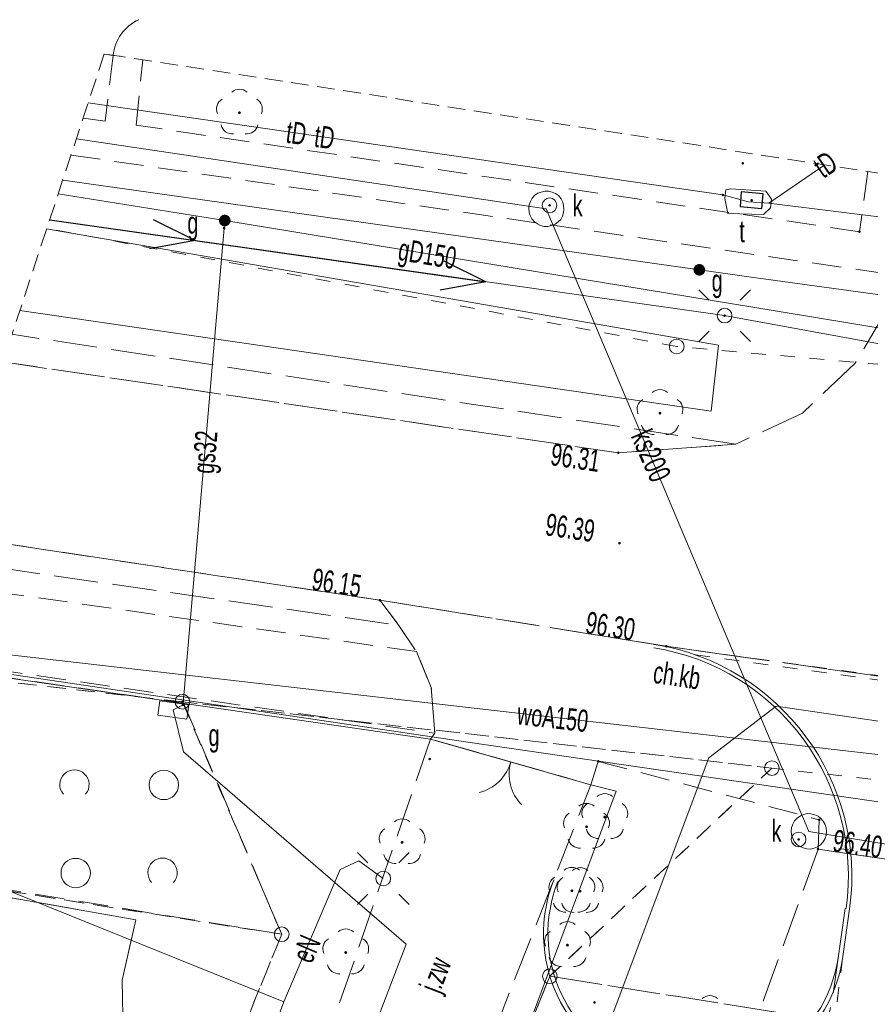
# Model space of a CAD drawing. Header units: metres. Extents: x 6541766 to 6542178, y 5894743 to 5895314.
# Tile 74 of 77: x 6541936 to 6541965, y 5895281 to 5895314. Entities that reach past the tile are written whole.
import ezdxf
from ezdxf.enums import TextEntityAlignment as Align

# ---------------------------------------------------------------- set-up
doc = ezdxf.new("R2010")
doc.units = ezdxf.units.M
for name, pattern in [('0.5_0.5', [1, 0.5, -0.5]), ('1.0_0.5', [1.5, 1, -0.5]), ('1.5_0.5', [2, 1.5, -0.5]), ('2', [0.9, 0.6, -0.3]), ('egkk-500', [2, 1.5, -0.5]), ('egug-500', [1, 0.5, -0.5]), ('otob_500', [0]), ('otof_500', [0]), ('suep_nn_500', [0])]:
    doc.linetypes.add(name, pattern=pattern)
for name, color, linetype in [('217-kontur klasyfikacyjny', 7, 'Continuous'), ('218-kontur użytku gruntowego', 7, 'Continuous'), ('219-działka ewidencyjna', 7, 'Continuous'), ('_dr_krawężnik najazdowy 15x22', 214, '0.5_0.5'), ('_dr_krawężnik wystający 15x30', 214, 'Continuous'), ('_dr_opornik betonowy 12x25', 153, 'Continuous'), ('brama', 7, 'Continuous'), ('chodnik', 7, 'Continuous'), ('chodnik-Atr17', 7, 'Continuous'), ('furtka', 7, 'Continuous'), ('jezdnia', 7, 'Continuous'), ('jezdnia-Atr17', 7, 'Continuous'), ('komora podziemna', 7, 'Continuous'), ('krawężnik', 7, 'Continuous'), ('obudowa ochronna przewodu', 7, 'Continuous'), ('ogrodzenie trwałe', 7, 'Continuous'), ('pikieta sztuczna-Atr2', 7, 'Continuous'), ('przewód elektroenergetyczny niskiego napięcia', 7, 'Continuous'), ('przewód elektroenergetyczny podziemny', 7, 'Continuous'), ('przewód elektroenergetyczny podziemny-Atr1', 7, 'Continuous'), ('przewód gazowy', 7, 'Continuous'), ('przewód gazowy-Atr1', 7, 'Continuous'), ('przewód kanalizacyjny', 7, 'Continuous'), ('przewód kanalizacyjny-Atr1', 7, 'Continuous'), ('przewód telekomunikacyjny podziemny', 7, 'Continuous'), ('przewód telekomunikacyjny podziemny-Atr1', 7, 'Continuous'), ('przewód wodociągowy', 7, 'Continuous'), ('przewód wodociągowy-Atr1', 7, 'Continuous'), ('rów przydrożny (poligon)', 7, 'Continuous'), ('szafa gazowa lub kontener-Atr17', 7, 'Continuous'), ('właz do komory lub kanału - okrągły-Atr17', 7, 'Continuous'), ('właz do komory lub kanału - prostokątny-Atr17', 7, 'Continuous'), ('zadrzewienie  zakrzewienie', 7, 'Continuous'), ('Zakres', 7, 'Continuous'), ('zasuwa lub zawór-Atr17', 7, 'Continuous')]:
    doc.layers.add(name, color=color, linetype=linetype)
doc.layers.add('_dr_ścieki kd', color=36, linetype='Continuous', lineweight=30)
doc.layers.add('IE - podklad', color=8, linetype='Continuous', lineweight=9)
doc.linetypes.add('902-500', pattern='A,3.75,0,[1,ksztalty.shx,S=0.5,R=0,X=0,Y=0],3.75', length=7.5)

# ---------------------------------------------------------------- blocks, each defined once
blk = doc.blocks.new('blok - sanitarne pzt chelmza ng')
at = {"linetype": 'Continuous', "lineweight": 0}
h = blk.add_hatch(color=0, dxfattribs=at)
edge = h.paths.add_edge_path()
edge.add_arc((6542442.72, 5895307.5), 0.2, 0, 360)
h = blk.add_hatch(color=0, dxfattribs=at)
edge = h.paths.add_edge_path()
edge.add_arc((6542458.88, 5895305.82), 0.2, 0, 360)
at = {"color": 0, "linetype": 'Continuous'}
for p, q in [((6542436.76, 5895307.525), (6542441.71, 5895306.822)), ((6542441.71, 5895306.822), (6542440.296, 5895307.528)), ((6542441.71, 5895306.822), (6542440.155, 5895306.538)), ((6542441.71, 5895306.822), (6542451.611, 5895305.415)), ((6542451.611, 5895305.415), (6542450.196, 5895306.121)), ((6542451.611, 5895305.415), (6542450.055, 5895305.131))]:
    blk.add_line(p, q, dxfattribs=at)
blk.add_lwpolyline([(6542460.264, 5895307.975), (6542461.011, 5895307.907), (6542461.056, 5895308.405), (6542460.309, 5895308.473)], close=True, dxfattribs=at)
at = {"layer": 'komora podziemna', "color": 34, "linetype": 'Continuous', "lineweight": 9}
for p, q in [((6542453.38, 5895308.43), (6542453.49, 5895308.47)), ((6542453.49, 5895308.47), (6542453.62, 5895308.5)), ((6542453.62, 5895308.5), (6542453.74, 5895308.5)), ((6542453.74, 5895308.5), (6542453.87, 5895308.47)), ((6542453.87, 5895308.47), (6542453.98, 5895308.42)), ((6542453.08, 5895308.03), (6542453.13, 5895308.15)), ((6542453.13, 5895308.15), (6542453.19, 5895308.26)), ((6542453.19, 5895308.26), (6542453.28, 5895308.36)), ((6542453.28, 5895308.36), (6542453.38, 5895308.43)), ((6542453.98, 5895308.42), (6542454.08, 5895308.35)), ((6542454.08, 5895308.35), (6542454.17, 5895308.24)), ((6542454.17, 5895308.24), (6542454.23, 5895308.13)), ((6542454.23, 5895308.13), (6542454.26, 5895308.01)), ((6542453.07, 5895307.91), (6542453.08, 5895308.03)), ((6542453.08, 5895307.79), (6542453.07, 5895307.91)), ((6542453.12, 5895307.67), (6542453.08, 5895307.79)), ((6542454.26, 5895308.01), (6542454.27, 5895307.89)), ((6542454.27, 5895307.89), (6542454.26, 5895307.77)), ((6542453.18, 5895307.56), (6542453.12, 5895307.67)), ((6542453.27, 5895307.46), (6542453.18, 5895307.56)), ((6542453.37, 5895307.39), (6542453.27, 5895307.46)), ((6542454.16, 5895307.54), (6542454.07, 5895307.45)), ((6542454.22, 5895307.65), (6542454.16, 5895307.54)), ((6542454.26, 5895307.77), (6542454.22, 5895307.65)), ((6542453.47, 5895307.33), (6542453.37, 5895307.39)), ((6542453.6, 5895307.3), (6542453.47, 5895307.33)), ((6542453.72, 5895307.3), (6542453.6, 5895307.3)), ((6542453.85, 5895307.33), (6542453.72, 5895307.3)), ((6542453.97, 5895307.38), (6542453.85, 5895307.33)), ((6542454.07, 5895307.45), (6542453.97, 5895307.38)), ((6542462.06, 5895286.94), (6542462.12, 5895287.05)), ((6542462.12, 5895287.05), (6542462.21, 5895287.15)), ((6542462.21, 5895287.15), (6542462.32, 5895287.22)), ((6542462.32, 5895287.22), (6542462.43, 5895287.27)), ((6542462.43, 5895287.27), (6542462.56, 5895287.3)), ((6542462.56, 5895287.3), (6542462.68, 5895287.29)), ((6542462.68, 5895287.29), (6542462.81, 5895287.26)), ((6542462.81, 5895287.26), (6542462.92, 5895287.21)), ((6542462.92, 5895287.21), (6542463.01, 5895287.14)), ((6542463.01, 5895287.14), (6542463.1, 5895287.04)), ((6542463.1, 5895287.04), (6542463.16, 5895286.93)), ((6542462.01, 5895286.7), (6542462.02, 5895286.82)), ((6542462.02, 5895286.58), (6542462.01, 5895286.7)), ((6542462.02, 5895286.82), (6542462.06, 5895286.94)), ((6542463.16, 5895286.93), (6542463.2, 5895286.81)), ((6542463.2, 5895286.81), (6542463.21, 5895286.69)), ((6542463.21, 5895286.69), (6542463.2, 5895286.57)), ((6542462.06, 5895286.46), (6542462.02, 5895286.58)), ((6542462.11, 5895286.35), (6542462.06, 5895286.46)), ((6542462.2, 5895286.25), (6542462.11, 5895286.35)), ((6542463.09, 5895286.34), (6542463, 5895286.24)), ((6542463.16, 5895286.45), (6542463.09, 5895286.34)), ((6542463.2, 5895286.57), (6542463.16, 5895286.45)), ((6542462.3, 5895286.18), (6542462.2, 5895286.25)), ((6542462.41, 5895286.13), (6542462.3, 5895286.18)), ((6542462.54, 5895286.1), (6542462.41, 5895286.13)), ((6542462.66, 5895286.09), (6542462.54, 5895286.1)), ((6542462.79, 5895286.12), (6542462.66, 5895286.09)), ((6542462.9, 5895286.17), (6542462.79, 5895286.12)), ((6542463, 5895286.24), (6542462.9, 5895286.17))]:
    blk.add_line(p, q, dxfattribs=at)
at = {"layer": 'komora podziemna', "color": 30, "linetype": 'Continuous', "lineweight": 9}
for p, q in [((6542459.75, 5895308.25), (6542459.78, 5895308.55)), ((6542459.78, 5895308.55), (6542459.95, 5895308.58)), ((6542459.95, 5895308.58), (6542461.14, 5895308.5)), ((6542461.14, 5895308.5), (6542461.34, 5895308.23)), ((6542459.85, 5895307.74), (6542459.75, 5895308.25)), ((6542461.34, 5895308.23), (6542461.3, 5895307.93)), ((6542461.3, 5895307.93), (6542461.06, 5895307.7)), ((6542461.06, 5895307.7), (6542459.85, 5895307.74))]:
    blk.add_line(p, q, dxfattribs=at)
at = {"layer": 'obudowa ochronna przewodu', "color": 34, "linetype": 'Continuous', "lineweight": 9}
blk.add_line((6542462.61, 5895286.69), (6542453.67, 5895307.9), dxfattribs=at)
at = {"layer": 'obudowa ochronna przewodu', "color": 52, "linetype": 'Continuous', "lineweight": 9}
for p, q in [((6542441.32, 5895291.2), (6542442.7, 5895307.24)), ((6542461.53, 5895304.41), (6542475.14, 5895302.17))]:
    blk.add_line(p, q, dxfattribs=at)
at = {"layer": 'przewód elektroenergetyczny niskiego napięcia', "color": 1, "linetype": 'suep_nn_500', "lineweight": 9}
for p, q in [((6542459.74, 5895304.26), (6542436.76, 5895307.525)), ((6542436.76, 5895307.525), (6542459.74, 5895304.26)), ((6542488.77, 5895298.99), (6542459.74, 5895304.26))]:
    blk.add_line(p, q, dxfattribs=at)
at = {"layer": 'przewód elektroenergetyczny podziemny', "color": 1, "linetype": 'Continuous', "lineweight": 9}
for p, q in [((6542451, 5895289.73), (6542431.842, 5895292.575)), ((6542459.2, 5895289.2), (6542461.49, 5895290.96)), ((6542461.49, 5895290.96), (6542493.406, 5895286.278)), ((6542489.6, 5895284.12), (6542451, 5895289.73)), ((6542441.7, 5895242.6), (6542459.2, 5895289.2)), ((6542444.73, 5895280.89), (6542429.958, 5895286.846)), ((6542447.29, 5895285.69), (6542446.65, 5895285.4)), ((6542448.12, 5895285.09), (6542447.29, 5895285.69)), ((6542446.65, 5895285.4), (6542444.73, 5895280.89)), ((6542444.73, 5895280.89), (6542436.46, 5895258.38))]:
    blk.add_line(p, q, dxfattribs=at)
at = {"layer": 'przewód gazowy', "color": 52, "linetype": 'Continuous', "lineweight": 9}
for p, q in [((6542458.88, 5895305.82), (6542437.203, 5895308.872)), ((6542437.049, 5895308.404), (6542442.72, 5895307.5)), ((6542442.72, 5895307.5), (6542442.7, 5895307.24)), ((6542442.72, 5895307.5), (6542461.53, 5895304.41)), ((6542442.7, 5895307.24), (6542441.32, 5895291.2)), ((6542460.57, 5895305.58), (6542458.88, 5895305.82)), ((6542477.01, 5895303.32), (6542460.57, 5895305.58)), ((6542461.53, 5895304.41), (6542475.14, 5895302.17)), ((6542441.32, 5895291.2), (6542441.3, 5895291)), ((6542441.3, 5895291), (6542440.97, 5895290.83)), ((6542441.32, 5895289.4), (6542440.97, 5895290.83)), ((6542448.9, 5895282.85), (6542441.32, 5895289.4)), ((6542436.92, 5895251.76), (6542448.9, 5895282.85))]:
    blk.add_line(p, q, dxfattribs=at)
at = {"layer": 'przewód kanalizacyjny', "color": 34, "linetype": 'Continuous', "lineweight": 9}
for p, q in [((6542437.668, 5895310.287), (6542453.67, 5895307.9)), ((6542453.67, 5895307.9), (6542462.61, 5895286.69)), ((6542462.61, 5895286.69), (6542491.785, 5895281.872))]:
    blk.add_line(p, q, dxfattribs=at)
at = {"layer": 'przewód telekomunikacyjny podziemny', "color": 30, "linetype": 'Continuous', "lineweight": 9}
for p, q in [((6542459.68, 5895308.37), (6542438.072, 5895311.514)), ((6542438.072, 5895311.514), (6542459.68, 5895308.37)), ((6542461.24, 5895308.09), (6542463.154, 5895309.396)), ((6542460.55, 5895308.14), (6542459.68, 5895308.37)), ((6542459.68, 5895308.37), (6542460.55, 5895308.14)), ((6542460.55, 5895308.14), (6542461.24, 5895308.09)), ((6542460.55, 5895308.14), (6542461.24, 5895308.09)), ((6542460.55, 5895308.14), (6542461.24, 5895308.09)), ((6542461.24, 5895308.09), (6542477.97, 5895306)), ((6542461.24, 5895308.09), (6542477.97, 5895306))]:
    blk.add_line(p, q, dxfattribs=at)
at = {"layer": 'przewód wodociągowy', "color": 5, "linetype": 'Continuous', "lineweight": 9}
blk.add_line((6542434.77, 5895292.78), (6542493.327, 5895286.062), dxfattribs=at)
at = {"layer": 'przewód elektroenergetyczny podziemny-Atr1', "color": 1, "lineweight": 9, "width": 0.667}
blk.add_text('eN', height=0.75, rotation=66.939, dxfattribs=at).set_placement((6542445.33, 5895282.3), align=Align.MIDDLE_LEFT)
at = {"layer": 'przewód gazowy-Atr1', "color": 40, "lineweight": 9, "width": 0.667}
for s, rotation, p in [('gD150', 350.671, (6542448.65, 5895306.53)), ('gs32', 85.083, (6542441.98, 5895298.89))]:
    blk.add_text(s, height=0.75, rotation=rotation, dxfattribs=at).set_placement(p, align=Align.MIDDLE_LEFT)
at = {"layer": 'przewód kanalizacyjny-Atr1', "color": 34, "lineweight": 9, "width": 0.667}
blk.add_text('ks200', height=0.75, rotation=293.646, dxfattribs=at).set_placement((6542456.88, 5895300.31), align=Align.MIDDLE_LEFT)
at = {"layer": 'przewód telekomunikacyjny podziemny-Atr1', "color": 30, "lineweight": 9, "width": 0.667}
for rotation, p in [(351.721, (6542444.83, 5895310.53)), (351.721, (6542445.79, 5895310.39)), (34.32, (6542462.89, 5895309.22))]:
    blk.add_text('tD', height=0.75, rotation=rotation, dxfattribs=at).set_placement(p, align=Align.MIDDLE_LEFT)
at = {"layer": 'przewód wodociągowy-Atr1', "color": 5, "lineweight": 9, "width": 0.667}
blk.add_text('woA150', height=0.75, rotation=353.455, dxfattribs=at).set_placement((6542452.69, 5895290.72), align=Align.MIDDLE_LEFT)
at = {"layer": 'zasuwa lub zawór-Atr17', "color": 52, "lineweight": 9, "width": 0.667}
for p in [(6542441.45, 5895307.05), (6542459.3, 5895305.08)]:
    blk.add_text('g', height=0.75, dxfattribs=at).set_placement(p)
blk = doc.blocks.new('blok - podklad szary rfqfqw')
at = {"color": 8, "linetype": 'Continuous', "lineweight": 9}
for p, q in [((6541959.21, 5895304.791), (6541958.857, 5895305.144)), ((6541960.271, 5895304.791), (6541960.624, 5895305.144)), ((6541959.21, 5895303.73), (6541958.857, 5895303.377)), ((6541960.271, 5895303.73), (6541960.624, 5895303.377)), ((6541940.44, 5895290.651), (6541940.509, 5895291.146)), ((6541940.509, 5895291.146), (6541941.5, 5895291.009)), ((6541941.431, 5895290.514), (6541941.5, 5895291.009)), ((6541940.44, 5895290.651), (6541941.431, 5895290.514)), ((6541947.59, 5895285.621), (6541947.237, 5895285.974)), ((6541948.651, 5895285.621), (6541949.004, 5895285.974)), ((6541947.59, 5895284.56), (6541947.237, 5895284.207)), ((6541948.651, 5895284.56), (6541949.004, 5895284.207))]:
    blk.add_line(p, q, dxfattribs=at)
at = {"color": 8, "lineweight": 9}
blk.add_line((6541963.628, 5895286.113, 96.366), (6541964.123, 5895286.042, 96.366), dxfattribs=at)
at = {"color": 8, "linetype": 'Continuous', "lineweight": 9}
for centre, radius in [((6541953.78, 5895308.02), 0.25), ((6541959.74, 5895304.26), 0.25), ((6541958.11, 5895303.21), 0.25), ((6541941.28, 5895291.11), 0.25), ((6541961.35, 5895288.85), 0.25), ((6541940.646, 5895288.276), 0.5), ((6541962.26, 5895286.42), 0.25), ((6541937.646, 5895285.276), 0.5), ((6541948.12, 5895285.09), 0.25), ((6541944.66, 5895283.19), 0.25), ((6541953.79, 5895281.76), 0.25)]:
    blk.add_circle(centre, radius, dxfattribs=at)
for centre, radius, start, end in [((6541940.413, 5895312.974), 1.5, 114.382, 174.382), ((6541943.22, 5895311.57), 0.4, 49.272, 130.728), ((6541942.84, 5895311.294), 0.4, 121.308, 202.548), ((6541943.6, 5895311.294), 0.4, 337.452, 58.692), ((6541942.985, 5895310.846), 0.4, 193.221, 274.871), ((6541943.455, 5895310.846), 0.4, 265.129, 346.779), ((6541957.54, 5895301.34), 0.4, 49.272, 130.728), ((6541957.16, 5895301.064), 0.4, 121.308, 202.548), ((6541957.92, 5895301.064), 0.4, 337.452, 58.692), ((6541957.305, 5895300.616), 0.4, 193.221, 274.871), ((6541957.775, 5895300.616), 0.4, 265.129, 346.779), ((6541951.018, 5895289.472), 1.5, 284.055, 344.055), ((6541953.902, 5895288.648), 1.5, 164.055, 224.055), ((6541937.604, 5895288.287), 0.5, 318.85, 221.162), ((6541955.66, 5895287.58), 0.4, 49.272, 130.728), ((6541955.04, 5895287.25), 0.4, 49.272, 130.728), ((6541955.28, 5895287.304), 0.4, 121.308, 202.548), ((6541956.04, 5895287.304), 0.4, 337.452, 58.692), ((6541948.76, 5895286.72), 0.4, 49.272, 130.728), ((6541954.66, 5895286.974), 0.4, 121.308, 202.548), ((6541955.42, 5895286.974), 0.4, 337.452, 58.692), ((6541948.38, 5895286.444), 0.4, 121.308, 202.548), ((6541949.14, 5895286.444), 0.4, 337.452, 58.692), ((6541955.425, 5895286.856), 0.4, 193.221, 274.871), ((6541955.895, 5895286.856), 0.4, 265.129, 346.779), ((6541954.805, 5895286.526), 0.4, 193.221, 274.871), ((6541955.275, 5895286.526), 0.4, 265.129, 346.779), ((6541940.604, 5895285.287), 0.5, 318.85, 221.162), ((6541948.525, 5895285.996), 0.4, 193.221, 274.871), ((6541948.995, 5895285.996), 0.4, 265.129, 346.779), ((6541954.54, 5895285.07), 0.4, 49.272, 130.728), ((6541954.82, 5895285.06), 0.4, 49.272, 130.728), ((6541954.16, 5895284.794), 0.4, 121.308, 202.548), ((6541954.44, 5895284.784), 0.4, 121.308, 202.548), ((6541954.92, 5895284.794), 0.4, 337.452, 58.692), ((6541955.2, 5895284.784), 0.4, 337.452, 58.692), ((6541954.305, 5895284.346), 0.4, 193.221, 274.871), ((6541954.585, 5895284.336), 0.4, 193.221, 274.871), ((6541954.775, 5895284.346), 0.4, 265.129, 346.779), ((6541955.055, 5895284.336), 0.4, 265.129, 346.779), ((6541946.84, 5895282.97), 0.4, 49.272, 130.728), ((6541954.39, 5895283.22), 0.4, 49.272, 130.728), ((6541946.46, 5895282.694), 0.4, 121.308, 202.548), ((6541947.22, 5895282.694), 0.4, 337.452, 58.692), ((6541954.01, 5895282.944), 0.4, 121.308, 202.548), ((6541954.77, 5895282.944), 0.4, 337.452, 58.692), ((6541954.155, 5895282.496), 0.4, 193.221, 274.871), ((6541954.625, 5895282.496), 0.4, 265.129, 346.779), ((6541946.605, 5895282.246), 0.4, 193.221, 274.871), ((6541947.075, 5895282.246), 0.4, 265.129, 346.779), ((6541959.24, 5895280.7), 0.4, 49.272, 130.728)]:
    blk.add_arc(centre, radius, start, end, dxfattribs=at)
at = {"color": 8, "linetype": 'Continuous', "lineweight": 9, "extrusion": (0, 0, -1)}
for points in [[(-6541943.185, 5895311.135), (-6541943.185, 5895311.205), (-6541943.17, 5895311.17)], [(-6541943.185, 5895311.205), (-6541943.22, 5895311.12), (-6541943.22, 5895311.22)], [(-6541943.185, 5895311.205), (-6541943.185, 5895311.135), (-6541943.22, 5895311.12)], [(-6541943.22, 5895311.22), (-6541943.22, 5895311.12), (-6541943.255, 5895311.135)], [(-6541943.22, 5895311.22), (-6541943.255, 5895311.135), (-6541943.255, 5895311.205)], [(-6541943.255, 5895311.205), (-6541943.255, 5895311.135), (-6541943.27, 5895311.17)], [(-6541960.328, 5895309.418), (-6541960.328, 5895309.482), (-6541960.315, 5895309.45)], [(-6541960.328, 5895309.482), (-6541960.36, 5895309.405), (-6541960.36, 5895309.495)], [(-6541960.328, 5895309.482), (-6541960.328, 5895309.418), (-6541960.36, 5895309.405)], [(-6541960.36, 5895309.495), (-6541960.36, 5895309.405), (-6541960.392, 5895309.418)], [(-6541960.36, 5895309.495), (-6541960.392, 5895309.418), (-6541960.392, 5895309.482)], [(-6541960.392, 5895309.482), (-6541960.392, 5895309.418), (-6541960.405, 5895309.45)], [(-6541959.644, 5895308.343), (-6541959.653, 5895308.406), (-6541959.635, 5895308.376)], [(-6541959.653, 5895308.406), (-6541959.644, 5895308.343), (-6541959.674, 5895308.325)], [(-6541959.653, 5895308.406), (-6541959.674, 5895308.325), (-6541959.686, 5895308.415)], [(-6541959.686, 5895308.415), (-6541959.674, 5895308.325), (-6541959.707, 5895308.334)], [(-6541959.686, 5895308.415), (-6541959.707, 5895308.334), (-6541959.716, 5895308.397)], [(-6541959.716, 5895308.397), (-6541959.707, 5895308.334), (-6541959.725, 5895308.364)], [(-6541960.628, 5895308.158), (-6541960.628, 5895308.222), (-6541960.615, 5895308.19)], [(-6541960.628, 5895308.222), (-6541960.66, 5895308.145), (-6541960.66, 5895308.235)], [(-6541960.628, 5895308.222), (-6541960.628, 5895308.158), (-6541960.66, 5895308.145)], [(-6541960.66, 5895308.235), (-6541960.66, 5895308.145), (-6541960.692, 5895308.158)], [(-6541960.66, 5895308.235), (-6541960.692, 5895308.158), (-6541960.692, 5895308.222)], [(-6541960.692, 5895308.222), (-6541960.692, 5895308.158), (-6541960.705, 5895308.19)], [(-6541953.748, 5895307.988), (-6541953.748, 5895308.052), (-6541953.735, 5895308.02)], [(-6541953.748, 5895307.988), (-6541953.748, 5895308.052), (-6541953.735, 5895308.02)], [(-6541953.748, 5895308.052), (-6541953.78, 5895307.975), (-6541953.78, 5895308.065)], [(-6541953.748, 5895308.052), (-6541953.78, 5895307.975), (-6541953.78, 5895308.065)], [(-6541953.748, 5895308.052), (-6541953.748, 5895307.988), (-6541953.78, 5895307.975)], [(-6541953.748, 5895308.052), (-6541953.748, 5895307.988), (-6541953.78, 5895307.975)], [(-6541953.78, 5895308.065), (-6541953.78, 5895307.975), (-6541953.812, 5895307.988)], [(-6541953.78, 5895308.065), (-6541953.812, 5895307.988), (-6541953.812, 5895308.052)], [(-6541953.78, 5895308.065), (-6541953.78, 5895307.975), (-6541953.812, 5895307.988)], [(-6541953.78, 5895308.065), (-6541953.812, 5895307.988), (-6541953.812, 5895308.052)], [(-6541953.812, 5895308.052), (-6541953.812, 5895307.988), (-6541953.825, 5895308.02)], [(-6541953.812, 5895308.052), (-6541953.812, 5895307.988), (-6541953.825, 5895308.02)], [(-6541942.688, 5895307.468), (-6541942.688, 5895307.532), (-6541942.675, 5895307.5)], [(-6541942.688, 5895307.532), (-6541942.72, 5895307.455), (-6541942.72, 5895307.545)], [(-6541942.688, 5895307.532), (-6541942.688, 5895307.468), (-6541942.72, 5895307.455)], [(-6541942.72, 5895307.545), (-6541942.72, 5895307.455), (-6541942.752, 5895307.468)], [(-6541942.72, 5895307.545), (-6541942.752, 5895307.468), (-6541942.752, 5895307.532)], [(-6541942.752, 5895307.532), (-6541942.752, 5895307.468), (-6541942.765, 5895307.5)], [(-6541942.668, 5895307.208), (-6541942.668, 5895307.272), (-6541942.655, 5895307.24)], [(-6541942.668, 5895307.272), (-6541942.7, 5895307.195), (-6541942.7, 5895307.285)], [(-6541942.668, 5895307.272), (-6541942.668, 5895307.208), (-6541942.7, 5895307.195)], [(-6541942.7, 5895307.285), (-6541942.7, 5895307.195), (-6541942.732, 5895307.208)], [(-6541942.7, 5895307.285), (-6541942.732, 5895307.208), (-6541942.732, 5895307.272)], [(-6541942.732, 5895307.272), (-6541942.732, 5895307.208), (-6541942.745, 5895307.24)], [(-6541964.298, 5895307.088), (-6541964.298, 5895307.152), (-6541964.285, 5895307.12)], [(-6541964.298, 5895307.152), (-6541964.33, 5895307.075), (-6541964.33, 5895307.165)], [(-6541964.298, 5895307.152), (-6541964.298, 5895307.088), (-6541964.33, 5895307.075)], [(-6541964.33, 5895307.165), (-6541964.33, 5895307.075), (-6541964.362, 5895307.088)], [(-6541964.33, 5895307.165), (-6541964.362, 5895307.088), (-6541964.362, 5895307.152)], [(-6541964.362, 5895307.152), (-6541964.362, 5895307.088), (-6541964.375, 5895307.12)], [(-6541958.844, 5895305.793), (-6541958.853, 5895305.856), (-6541958.836, 5895305.827)], [(-6541958.853, 5895305.856), (-6541958.844, 5895305.793), (-6541958.873, 5895305.776)], [(-6541958.853, 5895305.856), (-6541958.873, 5895305.776), (-6541958.887, 5895305.864)], [(-6541958.887, 5895305.864), (-6541958.873, 5895305.776), (-6541958.907, 5895305.784)], [(-6541958.887, 5895305.864), (-6541958.907, 5895305.784), (-6541958.916, 5895305.847)], [(-6541958.916, 5895305.847), (-6541958.907, 5895305.784), (-6541958.924, 5895305.813)], [(-6541959.708, 5895304.228), (-6541959.708, 5895304.292), (-6541959.695, 5895304.26)], [(-6541959.708, 5895304.292), (-6541959.74, 5895304.215), (-6541959.74, 5895304.305)], [(-6541959.708, 5895304.292), (-6541959.708, 5895304.228), (-6541959.74, 5895304.215)], [(-6541959.74, 5895304.305), (-6541959.74, 5895304.215), (-6541959.772, 5895304.228)], [(-6541959.74, 5895304.305), (-6541959.772, 5895304.228), (-6541959.772, 5895304.292)], [(-6541959.772, 5895304.292), (-6541959.772, 5895304.228), (-6541959.785, 5895304.26)], [(-6541957.505, 5895300.905), (-6541957.505, 5895300.975), (-6541957.49, 5895300.94)], [(-6541957.505, 5895300.975), (-6541957.54, 5895300.89), (-6541957.54, 5895300.99)], [(-6541957.505, 5895300.975), (-6541957.505, 5895300.905), (-6541957.54, 5895300.89)], [(-6541957.54, 5895300.99), (-6541957.54, 5895300.89), (-6541957.575, 5895300.905)], [(-6541957.54, 5895300.99), (-6541957.575, 5895300.905), (-6541957.575, 5895300.975)], [(-6541957.575, 5895300.975), (-6541957.575, 5895300.905), (-6541957.59, 5895300.94)], [(-6541956.088, 5895299.558), (-6541956.088, 5895299.622), (-6541956.075, 5895299.59)], [(-6541956.088, 5895299.622), (-6541956.12, 5895299.545), (-6541956.12, 5895299.635)], [(-6541956.088, 5895299.622), (-6541956.088, 5895299.558), (-6541956.12, 5895299.545)], [(-6541956.12, 5895299.635), (-6541956.12, 5895299.545), (-6541956.152, 5895299.558)], [(-6541956.12, 5895299.635), (-6541956.152, 5895299.558), (-6541956.152, 5895299.622)], [(-6541956.152, 5895299.622), (-6541956.152, 5895299.558), (-6541956.165, 5895299.59)], [(-6541956.128, 5895296.478), (-6541956.128, 5895296.542), (-6541956.115, 5895296.51)], [(-6541956.128, 5895296.542), (-6541956.16, 5895296.465), (-6541956.16, 5895296.555)], [(-6541956.128, 5895296.542), (-6541956.128, 5895296.478), (-6541956.16, 5895296.465)], [(-6541956.16, 5895296.555), (-6541956.16, 5895296.465), (-6541956.192, 5895296.478)], [(-6541956.16, 5895296.555), (-6541956.192, 5895296.478), (-6541956.192, 5895296.542)], [(-6541956.192, 5895296.542), (-6541956.192, 5895296.478), (-6541956.205, 5895296.51)], [(-6541947.968, 5895294.538), (-6541947.968, 5895294.602), (-6541947.955, 5895294.57)], [(-6541947.968, 5895294.602), (-6541948, 5895294.525), (-6541948, 5895294.615)], [(-6541947.968, 5895294.602), (-6541947.968, 5895294.538), (-6541948, 5895294.525)], [(-6541948, 5895294.615), (-6541948, 5895294.525), (-6541948.032, 5895294.538)], [(-6541948, 5895294.615), (-6541948.032, 5895294.538), (-6541948.032, 5895294.602)], [(-6541948.032, 5895294.602), (-6541948.032, 5895294.538), (-6541948.045, 5895294.57)], [(-6541957.718, 5895293.032), (-6541957.75, 5895292.955), (-6541957.75, 5895293.045)], [(-6541957.75, 5895293.045), (-6541957.75, 5895292.955), (-6541957.782, 5895292.968)], [(-6541957.75, 5895293.045), (-6541957.782, 5895292.968), (-6541957.782, 5895293.032)], [(-6541957.718, 5895292.968), (-6541957.718, 5895293.032), (-6541957.705, 5895293)], [(-6541957.718, 5895293.032), (-6541957.718, 5895292.968), (-6541957.75, 5895292.955)], [(-6541957.782, 5895293.032), (-6541957.782, 5895292.968), (-6541957.795, 5895293)], [(-6541941.248, 5895291.078), (-6541941.248, 5895291.142), (-6541941.235, 5895291.11)], [(-6541941.248, 5895291.142), (-6541941.28, 5895291.065), (-6541941.28, 5895291.155)], [(-6541941.248, 5895291.142), (-6541941.248, 5895291.078), (-6541941.28, 5895291.065)], [(-6541941.268, 5895290.968), (-6541941.268, 5895291.032), (-6541941.255, 5895291)], [(-6541941.268, 5895291.032), (-6541941.3, 5895290.955), (-6541941.3, 5895291.045)], [(-6541941.268, 5895291.032), (-6541941.268, 5895290.968), (-6541941.3, 5895290.955)], [(-6541941.28, 5895291.155), (-6541941.28, 5895291.065), (-6541941.312, 5895291.078)], [(-6541941.28, 5895291.155), (-6541941.312, 5895291.078), (-6541941.312, 5895291.142)], [(-6541941.3, 5895291.045), (-6541941.3, 5895290.955), (-6541941.332, 5895290.968)], [(-6541941.3, 5895291.045), (-6541941.332, 5895290.968), (-6541941.332, 5895291.032)], [(-6541941.312, 5895291.142), (-6541941.312, 5895291.078), (-6541941.325, 5895291.11)], [(-6541941.332, 5895291.032), (-6541941.332, 5895290.968), (-6541941.345, 5895291)], [(-6541949.668, 5895289.128), (-6541949.668, 5895289.192), (-6541949.655, 5895289.16)], [(-6541949.668, 5895289.192), (-6541949.7, 5895289.115), (-6541949.7, 5895289.205)], [(-6541949.668, 5895289.192), (-6541949.668, 5895289.128), (-6541949.7, 5895289.115)], [(-6541949.7, 5895289.205), (-6541949.7, 5895289.115), (-6541949.732, 5895289.128)], [(-6541949.7, 5895289.205), (-6541949.732, 5895289.128), (-6541949.732, 5895289.192)], [(-6541949.732, 5895289.192), (-6541949.732, 5895289.128), (-6541949.745, 5895289.16)], [(-6541955.408, 5895289.048), (-6541955.408, 5895289.112), (-6541955.395, 5895289.08)], [(-6541955.408, 5895289.112), (-6541955.44, 5895289.035), (-6541955.44, 5895289.125)], [(-6541955.408, 5895289.112), (-6541955.408, 5895289.048), (-6541955.44, 5895289.035)], [(-6541955.44, 5895289.125), (-6541955.44, 5895289.035), (-6541955.472, 5895289.048)], [(-6541955.44, 5895289.125), (-6541955.472, 5895289.048), (-6541955.472, 5895289.112)], [(-6541955.472, 5895289.112), (-6541955.472, 5895289.048), (-6541955.485, 5895289.08)], [(-6541955.625, 5895287.145), (-6541955.625, 5895287.215), (-6541955.61, 5895287.18)], [(-6541955.625, 5895287.215), (-6541955.66, 5895287.13), (-6541955.66, 5895287.23)], [(-6541955.625, 5895287.215), (-6541955.625, 5895287.145), (-6541955.66, 5895287.13)], [(-6541955.66, 5895287.23), (-6541955.66, 5895287.13), (-6541955.695, 5895287.145)], [(-6541955.66, 5895287.23), (-6541955.695, 5895287.145), (-6541955.695, 5895287.215)], [(-6541955.695, 5895287.215), (-6541955.695, 5895287.145), (-6541955.71, 5895287.18)], [(-6541962.928, 5895287.058), (-6541962.928, 5895287.122), (-6541962.915, 5895287.09)], [(-6541962.928, 5895287.122), (-6541962.96, 5895287.045), (-6541962.96, 5895287.135)], [(-6541962.928, 5895287.122), (-6541962.928, 5895287.058), (-6541962.96, 5895287.045)], [(-6541962.96, 5895287.135), (-6541962.96, 5895287.045), (-6541962.992, 5895287.058)], [(-6541962.96, 5895287.135), (-6541962.992, 5895287.058), (-6541962.992, 5895287.122)], [(-6541962.992, 5895287.122), (-6541962.992, 5895287.058), (-6541963.005, 5895287.09)], [(-6541955.005, 5895286.815), (-6541955.005, 5895286.885), (-6541954.99, 5895286.85)], [(-6541955.005, 5895286.885), (-6541955.04, 5895286.8), (-6541955.04, 5895286.9)], [(-6541955.005, 5895286.885), (-6541955.005, 5895286.815), (-6541955.04, 5895286.8)], [(-6541955.04, 5895286.9), (-6541955.04, 5895286.8), (-6541955.075, 5895286.815)], [(-6541955.04, 5895286.9), (-6541955.075, 5895286.815), (-6541955.075, 5895286.885)], [(-6541955.075, 5895286.885), (-6541955.075, 5895286.815), (-6541955.09, 5895286.85)], [(-6541948.725, 5895286.285), (-6541948.725, 5895286.355), (-6541948.71, 5895286.32)], [(-6541948.725, 5895286.355), (-6541948.76, 5895286.27), (-6541948.76, 5895286.37)], [(-6541948.725, 5895286.355), (-6541948.725, 5895286.285), (-6541948.76, 5895286.27)], [(-6541948.76, 5895286.37), (-6541948.76, 5895286.27), (-6541948.795, 5895286.285)], [(-6541948.76, 5895286.37), (-6541948.795, 5895286.285), (-6541948.795, 5895286.355)], [(-6541948.795, 5895286.355), (-6541948.795, 5895286.285), (-6541948.81, 5895286.32)], [(-6541962.228, 5895286.388), (-6541962.228, 5895286.452), (-6541962.215, 5895286.42)], [(-6541962.228, 5895286.452), (-6541962.26, 5895286.375), (-6541962.26, 5895286.465)], [(-6541962.228, 5895286.452), (-6541962.228, 5895286.388), (-6541962.26, 5895286.375)], [(-6541962.26, 5895286.465), (-6541962.26, 5895286.375), (-6541962.292, 5895286.388)], [(-6541962.26, 5895286.465), (-6541962.292, 5895286.388), (-6541962.292, 5895286.452)], [(-6541962.292, 5895286.452), (-6541962.292, 5895286.388), (-6541962.305, 5895286.42)], [(-6541962.888, 5895286.058), (-6541962.888, 5895286.122), (-6541962.875, 5895286.09)], [(-6541962.888, 5895286.122), (-6541962.92, 5895286.045), (-6541962.92, 5895286.135)], [(-6541962.888, 5895286.122), (-6541962.888, 5895286.058), (-6541962.92, 5895286.045)], [(-6541962.92, 5895286.135), (-6541962.92, 5895286.045), (-6541962.952, 5895286.058)], [(-6541962.92, 5895286.135), (-6541962.952, 5895286.058), (-6541962.952, 5895286.122)], [(-6541962.952, 5895286.122), (-6541962.952, 5895286.058), (-6541962.965, 5895286.09)], [(-6541954.505, 5895284.635), (-6541954.505, 5895284.705), (-6541954.49, 5895284.67)], [(-6541954.505, 5895284.705), (-6541954.54, 5895284.62), (-6541954.54, 5895284.72)], [(-6541954.505, 5895284.705), (-6541954.505, 5895284.635), (-6541954.54, 5895284.62)], [(-6541954.54, 5895284.72), (-6541954.54, 5895284.62), (-6541954.575, 5895284.635)], [(-6541954.54, 5895284.72), (-6541954.575, 5895284.635), (-6541954.575, 5895284.705)], [(-6541954.575, 5895284.705), (-6541954.575, 5895284.635), (-6541954.59, 5895284.67)], [(-6541954.785, 5895284.625), (-6541954.785, 5895284.695), (-6541954.77, 5895284.66)], [(-6541954.785, 5895284.695), (-6541954.82, 5895284.61), (-6541954.82, 5895284.71)], [(-6541954.785, 5895284.695), (-6541954.785, 5895284.625), (-6541954.82, 5895284.61)], [(-6541954.82, 5895284.71), (-6541954.82, 5895284.61), (-6541954.855, 5895284.625)], [(-6541954.82, 5895284.71), (-6541954.855, 5895284.625), (-6541954.855, 5895284.695)], [(-6541954.855, 5895284.695), (-6541954.855, 5895284.625), (-6541954.87, 5895284.66)], [(-6541954.355, 5895282.785), (-6541954.355, 5895282.855), (-6541954.34, 5895282.82)], [(-6541954.355, 5895282.855), (-6541954.39, 5895282.77), (-6541954.39, 5895282.87)], [(-6541954.355, 5895282.855), (-6541954.355, 5895282.785), (-6541954.39, 5895282.77)], [(-6541954.39, 5895282.87), (-6541954.39, 5895282.77), (-6541954.425, 5895282.785)], [(-6541954.39, 5895282.87), (-6541954.425, 5895282.785), (-6541954.425, 5895282.855)], [(-6541954.425, 5895282.855), (-6541954.425, 5895282.785), (-6541954.44, 5895282.82)], [(-6541946.805, 5895282.535), (-6541946.805, 5895282.605), (-6541946.79, 5895282.57)], [(-6541946.805, 5895282.605), (-6541946.84, 5895282.52), (-6541946.84, 5895282.62)], [(-6541946.805, 5895282.605), (-6541946.805, 5895282.535), (-6541946.84, 5895282.52)], [(-6541946.84, 5895282.62), (-6541946.84, 5895282.52), (-6541946.875, 5895282.535)], [(-6541946.84, 5895282.62), (-6541946.875, 5895282.535), (-6541946.875, 5895282.605)], [(-6541946.875, 5895282.605), (-6541946.875, 5895282.535), (-6541946.89, 5895282.57)], [(-6541955.278, 5895280.838), (-6541955.278, 5895280.902), (-6541955.265, 5895280.87)], [(-6541955.278, 5895280.902), (-6541955.31, 5895280.825), (-6541955.31, 5895280.915)], [(-6541955.278, 5895280.902), (-6541955.278, 5895280.838), (-6541955.31, 5895280.825)], [(-6541955.31, 5895280.915), (-6541955.31, 5895280.825), (-6541955.342, 5895280.838)], [(-6541955.31, 5895280.915), (-6541955.342, 5895280.838), (-6541955.342, 5895280.902)], [(-6541955.342, 5895280.902), (-6541955.342, 5895280.838), (-6541955.355, 5895280.87)]]:
    blk.add_solid(points, dxfattribs=at)
at = {"layer": '217-kontur klasyfikacyjny', "color": 8, "linetype": 'egkk-500', "lineweight": 9}
for p, q in [((6541953.79, 5895281.76), (6541935.31, 5895236.33)), ((6541961.48, 5895280.54), (6541953.79, 5895281.76))]:
    blk.add_line(p, q, dxfattribs=at)
at = {"layer": '218-kontur użytku gruntowego', "color": 8, "linetype": 'egug-500', "lineweight": 9}
for p, q in [((6541941.28, 5895291.11), (6541931.717, 5895292.193)), ((6541931.717, 5895292.193), (6541941.28, 5895291.11)), ((6541944.66, 5895283.19), (6541941.28, 5895291.11)), ((6541961.35, 5895288.85), (6541941.28, 5895291.11)), ((6541941.28, 5895291.11), (6541944.66, 5895283.19)), ((6541941.28, 5895291.11), (6541961.35, 5895288.85)), ((6541953.79, 5895281.76), (6541961.35, 5895288.85)), ((6541961.35, 5895288.85), (6541953.79, 5895281.76)), ((6541929.541, 5895285.579), (6541944.66, 5895283.19)), ((6541944.66, 5895283.19), (6541929.541, 5895285.579)), ((6541929.23, 5895245.33), (6541944.66, 5895283.19)), ((6541944.66, 5895283.19), (6541929.23, 5895245.33)), ((6541935.31, 5895236.33), (6541953.79, 5895281.76)), ((6541953.79, 5895281.76), (6541935.31, 5895236.33)), ((6541961.48, 5895280.54), (6541953.79, 5895281.76)), ((6541953.79, 5895281.76), (6541961.48, 5895280.54))]:
    blk.add_line(p, q, dxfattribs=at)
at = {"layer": '219-działka ewidencyjna', "color": 8, "linetype": '0.5_0.5', "lineweight": 9}
for p, q in [((6541958.11, 5895303.21), (6541936.663, 5895307.231)), ((6541974.09, 5895301.8), (6541958.11, 5895303.21)), ((6541941.28, 5895291.11), (6541931.717, 5895292.193)), ((6541961.35, 5895288.85), (6541941.28, 5895291.11)), ((6541944.66, 5895283.19), (6541941.28, 5895291.11)), ((6541961.35, 5895288.85), (6541953.79, 5895281.76)), ((6541971.68, 5895287.69), (6541961.35, 5895288.85)), ((6541944.66, 5895283.19), (6541929.541, 5895285.579)), ((6541944.66, 5895283.19), (6541929.23, 5895245.33)), ((6541953.79, 5895281.76), (6541961.48, 5895280.54))]:
    blk.add_line(p, q, dxfattribs=at)
at = {"layer": '_dr_krawężnik najazdowy 15x22', "color": 8, "lineweight": 9}
for p, q in [((6541958.746, 5895292.707), (6541977.469, 5895290.119)), ((6541958.766, 5895292.856), (6541977.49, 5895290.268)), ((6541963.759, 5895282.379), (6541963.512, 5895280.466)), ((6541963.244, 5895280.207), (6541963.449, 5895281.253))]:
    blk.add_line(p, q, dxfattribs=at)
at = {"layer": '_dr_krawężnik wystający 15x30', "color": 8, "lineweight": 9}
for p, q in [((6541963.846, 5895284.072), (6541963.449, 5895281.253)), ((6541963.995, 5895284.052), (6541963.767, 5895282.436))]:
    blk.add_line(p, q, dxfattribs=at)
for centre, radius, start, end in [((6541958.575, 5895283.215), 5, 158.5926, 251.1605), ((6541958.575, 5895283.215), 4.85, 158.5926, 251.1605), ((6541958.816, 5895283.133), 5, 251.1605, 351.9852), ((6541958.816, 5895283.133), 4.85, 251.1605, 351.9852)]:
    blk.add_arc(centre, radius, start, end, dxfattribs=at)
at = {"layer": '_dr_opornik betonowy 12x25', "color": 8, "lineweight": 9}
blk.add_line((6541963.876, 5895284.068), (6541963.846, 5895284.072), dxfattribs=at)
for radius in [8, 7.88]:
    blk.add_arc((6541956.073, 5895285.167), radius, 351.9852, 80.8524, dxfattribs=at)
at = {"layer": 'brama', "color": 8, "linetype": 'otob_500', "lineweight": 9}
blk.add_line((6541955.19, 5895288.28), (6541949.73, 5895289.84), dxfattribs=at)
at = {"layer": 'chodnik', "color": 8, "linetype": '1.0_0.5', "lineweight": 9}
for p, q in [((6541938.92, 5895313.12), (6541938.65, 5895310.88)), ((6541939.164, 5895313.096), (6541938.92, 5895313.12)), ((6541939.7, 5895310.75), (6541939.935, 5895312.977)), ((6541938.65, 5895310.88), (6541937.9, 5895310.99)), ((6541964.33, 5895307.12), (6541939.7, 5895310.75)), ((6541937.485, 5895309.729), (6541965.47, 5895305.66)), ((6541964.614, 5895309.171), (6541964.33, 5895307.12)), ((6541949.25, 5895292.82), (6541932.697, 5895295.173)), ((6541957.75, 5895293), (6541948, 5895294.57)), ((6541948, 5895294.57), (6541948.65, 5895293.71)), ((6541948.65, 5895293.71), (6541949.25, 5895292.82)), ((6541949.25, 5895292.82), (6541949.75, 5895291.6)), ((6541949.75, 5895291.6), (6541949.25, 5895292.82)), ((6541971.67, 5895291.04), (6541957.75, 5895293)), ((6541931.866, 5895292.646), (6541949.87, 5895290.04)), ((6541949.75, 5895291.6), (6541949.87, 5895290.04)), ((6541949.87, 5895290.04), (6541949.75, 5895291.6)), ((6541949.87, 5895290.04), (6541949.73, 5895289.84)), ((6541949.73, 5895289.84), (6541955.19, 5895288.28)), ((6541955.19, 5895288.28), (6541955.44, 5895289.08)), ((6541955.44, 5895289.08), (6541962.96, 5895287.09)), ((6541962.96, 5895287.09), (6541962.92, 5895286.09)), ((6541962.92, 5895286.09), (6541968.88, 5895285.22))]:
    blk.add_line(p, q, dxfattribs=at)
at = {"layer": 'furtka', "color": 8, "linetype": 'otof_500', "lineweight": 9}
blk.add_line((6541938.92, 5895313.12), (6541939.164, 5895313.096), dxfattribs=at)
at = {"layer": 'jezdnia', "color": 8, "linetype": '1.5_0.5', "lineweight": 9}
for p, q in [((6541965.24, 5895304.42), (6541964.19, 5895302.64)), ((6541960.12, 5895299.88), (6541935.477, 5895303.624)), ((6541935.168, 5895302.685), (6541956.12, 5895299.59)), ((6541956.12, 5895299.59), (6541935.168, 5895302.685)), ((6541964.19, 5895302.64), (6541962.39, 5895300.94)), ((6541962.39, 5895300.94), (6541960.12, 5895299.88)), ((6541956.12, 5895299.59), (6541960.12, 5895299.88)), ((6541960.12, 5895299.88), (6541956.12, 5895299.59)), ((6541948, 5895294.57), (6541933.231, 5895296.796)), ((6541933.231, 5895296.796), (6541948, 5895294.57)), ((6541932.959, 5895295.971), (6541948.65, 5895293.71)), ((6541948.65, 5895293.71), (6541948, 5895294.57)), ((6541948, 5895294.57), (6541957.75, 5895293)), ((6541957.75, 5895293), (6541971.67, 5895291.04)), ((6541949.73, 5895289.84), (6541946.02, 5895279.08)), ((6541955.19, 5895288.28), (6541949.73, 5895289.84)), ((6541949.67, 5895274.2), (6541955.19, 5895288.28)), ((6541962.92, 5895286.09), (6541960.32, 5895278.87)), ((6541968.88, 5895285.22), (6541962.92, 5895286.09)), ((6541939.69, 5895283.68), (6541929.512, 5895285.49)), ((6541939.23, 5895281.63), (6541939.69, 5895283.68)), ((6541939.25, 5895280.4), (6541939.23, 5895281.63))]:
    blk.add_line(p, q, dxfattribs=at)
at = {"layer": 'krawężnik', "color": 8, "linetype": 'Continuous', "lineweight": 9}
for p, q in [((6541939.69, 5895283.68), (6541929.512, 5895285.49)), ((6541939.23, 5895281.63), (6541939.69, 5895283.68)), ((6541939.25, 5895280.4), (6541939.23, 5895281.63))]:
    blk.add_line(p, q, dxfattribs=at)
at = {"layer": 'ogrodzenie trwałe', "color": 8, "linetype": '902-500', "lineweight": 9}
for p, q in [((6541938.616, 5895313.167), (6541938.92, 5895313.12)), ((6541949.73, 5895289.84), (6541931.797, 5895292.438)), ((6541956.05, 5895288.06), (6541950.75, 5895273.86)), ((6541955.19, 5895288.28), (6541956.05, 5895288.06))]:
    blk.add_line(p, q, dxfattribs=at)
at = {"layer": 'rów przydrożny (poligon)', "color": 8, "linetype": 'Continuous', "lineweight": 9}
for p, q in [((6541959.53, 5895303.25), (6541936.657, 5895307.212)), ((6541935.746, 5895304.441), (6541959.28, 5895301.01)), ((6541959.28, 5895301.01), (6541959.53, 5895303.25))]:
    blk.add_line(p, q, dxfattribs=at)
at = {"layer": 'zadrzewienie  zakrzewienie', "color": 8, "linetype": '1.0_0.5', "lineweight": 9}
for p, q in [((6541931.8, 5895292.44), (6541941.32, 5895291.06)), ((6541941.32, 5895291.06), (6541944.66, 5895283.19)), ((6541944.66, 5895283.19), (6541929.56, 5895285.65))]:
    blk.add_line(p, q, dxfattribs=at)
at = {"layer": 'Zakres', "color": 8, "linetype": '2', "lineweight": 9}
for p, q in [((6541938.62, 5895313.18), (6541912.96, 5895235.17)), ((6541938.62, 5895313.18), (6541912.96, 5895235.17)), ((6541938.62, 5895313.18), (6541912.96, 5895235.17)), ((6541938.62, 5895313.18), (6541912.96, 5895235.17)), ((6541999.83, 5895303.74), (6541938.62, 5895313.18)), ((6541999.83, 5895303.74), (6541938.62, 5895313.18)), ((6541999.83, 5895303.74), (6541938.62, 5895313.18)), ((6541999.83, 5895303.74), (6541938.62, 5895313.18))]:
    blk.add_line(p, q, dxfattribs=at)
at = {"layer": 'chodnik-Atr17', "color": 8, "lineweight": 9, "width": 0.667}
blk.add_text('ch.kb', height=0.75, rotation=351.534, dxfattribs=at).set_placement((6541957.27, 5895291.76))
at = {"layer": 'jezdnia-Atr17', "color": 8, "lineweight": 9, "width": 0.667}
blk.add_text('j.zw', height=0.75, rotation=68.593, dxfattribs=at).set_placement((6541950.03, 5895281.14))
at = {"layer": 'pikieta sztuczna-Atr2', "color": 8, "lineweight": 9, "width": 0.667}
blk.add_text('96.31', height=0.75, rotation=351.597, dxfattribs=at).set_placement((6541953.89, 5895299.92, 96.31), align=Align.TOP_LEFT)
for s, rotation, p in [('96.39', 351.597, (6541953.6, 5895296.79, 96.39)), ('96.15', 351.429, (6541945.65, 5895294.92, 96.15)), ('96.30', 350.852, (6541954.97, 5895293.45, 96.3)), ('96.40', 351.695, (6541963.39, 5895286.02, 96.4))]:
    blk.add_text(s, height=0.75, rotation=rotation, dxfattribs=at).set_placement(p)
at = {"layer": 'szafa gazowa lub kontener-Atr17', "color": 8, "lineweight": 9, "width": 0.667}
blk.add_text('g', height=0.75, dxfattribs=at).set_placement((6541942.17, 5895289.6))
at = {"layer": 'właz do komory lub kanału - okrągły-Atr17', "color": 8, "lineweight": 9, "width": 0.667}
for p in [(6541954.57, 5895307.64), (6541961.34, 5895286.34)]:
    blk.add_text('k', height=0.75, dxfattribs=at).set_placement(p)
at = {"layer": 'właz do komory lub kanału - prostokątny-Atr17', "color": 8, "lineweight": 9, "width": 0.667}
blk.add_text('t', height=0.75, dxfattribs=at).set_placement((6541960.24, 5895306.76))

msp = doc.modelspace()

# ---------------------------------------------------------------- block references
at = {"layer": '_dr_ścieki kd', "lineweight": 9}
msp.add_blockref('blok - sanitarne pzt chelmza ng', (-500, 0), dxfattribs=at)
at = {"layer": 'IE - podklad'}
msp.add_blockref('blok - podklad szary rfqfqw', (0, 0), dxfattribs=at)

doc.saveas('drawing.dxf')
